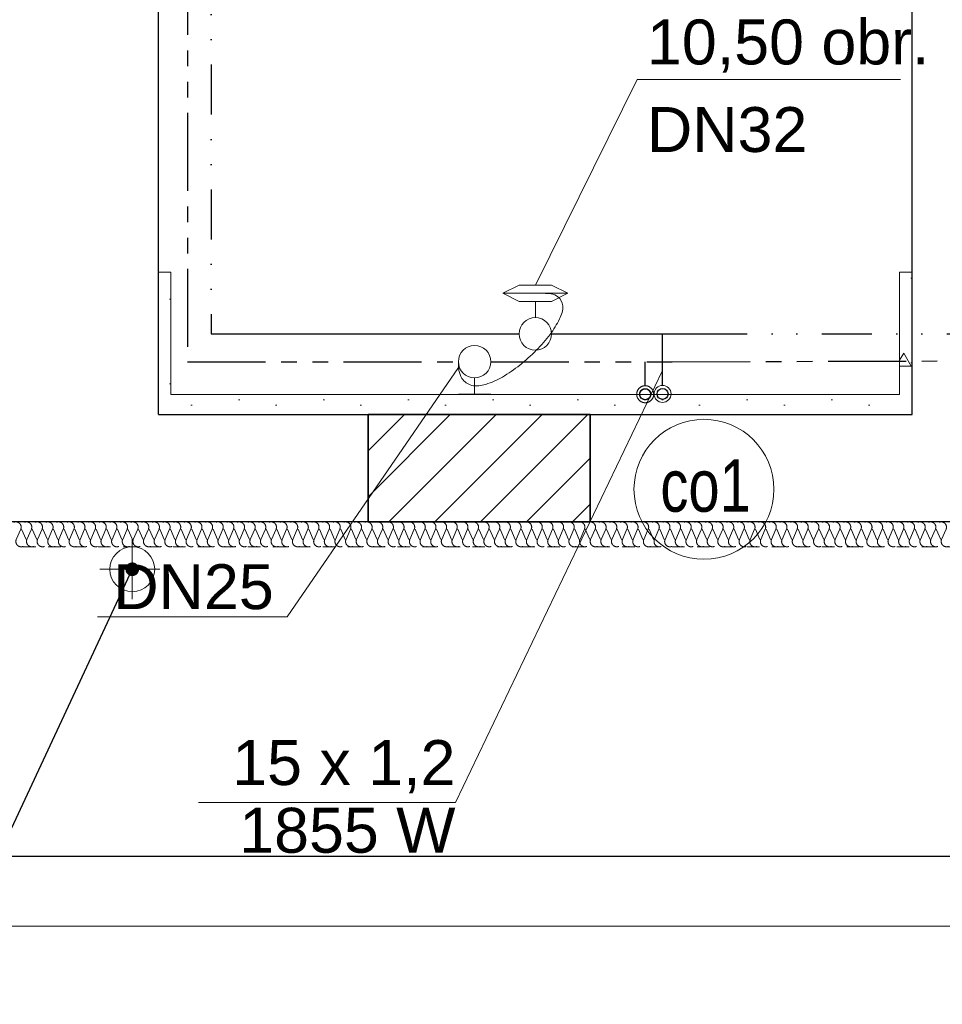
# Model space of a CAD drawing. Header units: millimetres. Extents: x -17429 to 155243, y -2908 to 188569.
# Tile 16 of 113: x 15388 to 19085, y 9603 to 13548. Entities that reach past the tile are written whole.
import ezdxf
from ezdxf.lldxf.tags import DXFTag

# ---------------------------------------------------------------- set-up
doc = ezdxf.new("R2010")
doc.units = ezdxf.units.MM
doc.header["$MEASUREMENT"] = 0
for name, pattern in [('DIVIDEX2', [2.5, 1, -0.5, 0, -0.5, 0, -0.5]), ('Hidden Line', [100, 50, -50]), ('PHANTOM', [2.5, 1.25, -0.25, 0.25, -0.25, 0.25, -0.25])]:
    doc.linetypes.add(name, pattern=pattern)
doc.layers.get('0').update_dxf_attribs({"lineweight": 5})
for name, color, linetype, lineweight in [('#piony', 7, 'Continuous', 5), ('Arch ocieplenie_Nr_Pióra__21', 252, 'Continuous', 13), ('Arch zmurowania_Nr_Pióra__21', 7, 'Continuous', 13), ('Arch zmurowania_Nr_Pióra__27', 7, 'Continuous', 35), ('INWENT ODWODNIENIE_Nr_Pióra__21', 252, 'Continuous', 13), ('INWENT OPISY_Nr_Pióra__21', 252, 'Continuous', 13), ('INWENT.ŚCIANY_Nr_Pióra__1', 252, 'Continuous', 25), ('INWENT.ŚCIANY_Nr_Pióra__21', 7, 'Continuous', 13)]:
    doc.layers.add(name, color=color, linetype=linetype, lineweight=lineweight)
for name, color, linetype in [('#podkład', 252, 'Continuous'), ('Arch ocieplenie', 252, 'Continuous'), ('Arch zmurowania', 7, 'Continuous'), ('IS_Armatura_Therm', 7, 'SOLID'), ('IS_Grafika', 7, 'SOLID'), ('IS_Opisy_działek_Therm', 7, 'SOLID'), ('IS_Powrót', 5, 'DASH'), ('IS_Text_Armatury_Therm', 7, 'Continuous'), ('IS_Zasilanie', 1, 'SOLID')]:
    doc.layers.add(name, color=color, linetype=linetype)
doc.layers.add('arch izolacje_Nr_Pióra__3', color=7, linetype='Continuous', lineweight=13, true_color=0xff6600)
doc.layers.add('Arch ocieplenie_Nr_Pióra__22', color=7, linetype='Continuous', lineweight=9, true_color=0x7f7f7f)
doc.styles.add('MtXpl_Arial', font='txt', dxfattribs={"height": 0.2})
doc.styles.get("Standard").update_dxf_attribs({"font": 'arial.ttf', "bigfont": 'BIGFONT.SHX'})
tags = doc.linetypes.add('DASH', pattern=[15, 10, -5]).pattern_tags.tags
tags[6:7] = [DXFTag(74, 4), DXFTag(75, 0), DXFTag(340, '0'), DXFTag(46, 0.0), DXFTag(50, 0.0), DXFTag(44, 0.0), DXFTag(45, 0.0)]
tags[4:5] = [DXFTag(74, 4), DXFTag(75, 0), DXFTag(340, '0'), DXFTag(46, 0.0), DXFTag(50, 0.0), DXFTag(44, 0.0), DXFTag(45, 0.0)]
tags = doc.linetypes.add('SOLID', pattern=[10, 10, 0]).pattern_tags.tags
tags[6:7] = [DXFTag(74, 4), DXFTag(75, 0), DXFTag(340, '0'), DXFTag(46, 0.0), DXFTag(50, 0.0), DXFTag(44, 0.0), DXFTag(45, 0.0)]
tags[4:5] = [DXFTag(74, 4), DXFTag(75, 0), DXFTag(340, '0'), DXFTag(46, 0.0), DXFTag(50, 0.0), DXFTag(44, 0.0), DXFTag(45, 0.0)]
doc.dimstyles.new('GENERATED_STYLE__6', dxfattribs={"dimtxt": 0.18, "dimasz": 109.44, "dimexe": 0.18, "dimexo": 0.0625, "dimgap": 0.09, "dimtad": 0, "dimtih": 1, "dimtoh": 1, "dimdec": 4, "dimzin": 0, "dimdsep": 46, "dimcen": 0.09, "dimadec": 0, "dimazin": 0, "dimtfac": 1, "dimtdec": 4, "dimtmove": 0, "dimatfit": 3, "dimldrblk": 'ARROWHEAD_11', "dimfxl": 1, "dimtolj": 1, "dimtzin": 0, "dimarcsym": 0})
pattern_1 = [(0, (0, 0), (0, 623.538), [60, -300]), (0, (180, 311.8), (0, 623.538), [60, -300]), (60, (0, 0), (-540, 311.77), [60, -300]), (60, (360, 0), (-540, 311.77), [60, -300]), (120, (60, 0), (540, 311.77), [60, -300]), (120, (420, 0), (540, 311.77), [60, -300]), (0, (0, 60), (0, 120), [0, -120, 0, -180]), (45, (60, 60), (-84.8528, 84.8528), [0, -90, 0, -150])]

# ---------------------------------------------------------------- blocks, each defined once
blk = doc.blocks.new('Izolacja cieplna 14_74', base_point=(21552.5, 11535.9))
at = {"layer": 'Arch ocieplenie_Nr_Pióra__22', "linetype": 'Hidden Line'}
for p, q in [((15392.2, 11506.1), (15374.5, 11465.7)), ((15413.5, 11465.7), (15395.8, 11506.1)), ((15434.8, 11506.1), (15417.1, 11465.7)), ((15456.1, 11465.7), (15438.4, 11506.1)), ((15477.4, 11506.1), (15459.7, 11465.7)), ((15498.8, 11465.7), (15481, 11506.1)), ((15520.1, 11506.1), (15502.3, 11465.7)), ((15541.4, 11465.7), (15523.6, 11506.1)), ((15562.7, 11506.1), (15545, 11465.7)), ((15584, 11465.7), (15566.3, 11506.1)), ((15605.3, 11506.1), (15587.6, 11465.7)), ((15626.6, 11465.7), (15608.9, 11506.1)), ((15647.9, 11506.1), (15630.2, 11465.7)), ((15669.2, 11465.7), (15651.5, 11506.1)), ((15690.5, 11506.1), (15672.8, 11465.7)), ((15711.9, 11465.7), (15694.1, 11506.1)), ((15733.2, 11506.1), (15715.4, 11465.7)), ((15754.5, 11465.7), (15736.7, 11506.1)), ((15775.8, 11506.1), (15758.1, 11465.7)), ((15797.1, 11465.7), (15779.4, 11506.1)), ((15818.4, 11506.1), (15800.7, 11465.7)), ((15839.7, 11465.7), (15822, 11506.1)), ((15861, 11506.1), (15843.3, 11465.7)), ((15882.3, 11465.7), (15864.6, 11506.1)), ((15903.6, 11506.1), (15885.9, 11465.7)), ((15924.9, 11465.7), (15907.2, 11506.1)), ((15946.3, 11506.1), (15928.5, 11465.7)), ((15967.6, 11465.7), (15949.8, 11506.1)), ((15988.9, 11506.1), (15971.2, 11465.7)), ((16010.2, 11465.7), (15992.5, 11506.1)), ((16031.5, 11506.1), (16013.8, 11465.7)), ((16052.8, 11465.7), (16035.1, 11506.1)), ((16074.1, 11506.1), (16056.4, 11465.7)), ((16095.4, 11465.7), (16077.7, 11506.1)), ((16116.7, 11506.1), (16099, 11465.7)), ((16138, 11465.7), (16120.3, 11506.1)), ((16159.4, 11506.1), (16141.6, 11465.7)), ((16180.7, 11465.7), (16162.9, 11506.1)), ((16202, 11506.1), (16184.2, 11465.7)), ((16223.3, 11465.7), (16205.6, 11506.1)), ((16244.6, 11506.1), (16226.9, 11465.7)), ((16265.9, 11465.7), (16248.2, 11506.1)), ((16287.2, 11506.1), (16269.5, 11465.7)), ((16308.5, 11465.7), (16290.8, 11506.1)), ((16329.8, 11506.1), (16312.1, 11465.7)), ((16351.1, 11465.7), (16333.4, 11506.1)), ((16372.5, 11506.1), (16354.7, 11465.7)), ((16393.8, 11465.7), (16376, 11506.1)), ((16415.1, 11506.1), (16397.3, 11465.7)), ((16436.4, 11465.7), (16418.7, 11506.1)), ((16457.7, 11506.1), (16440, 11465.7)), ((16479, 11465.7), (16461.3, 11506.1)), ((16500.3, 11506.1), (16482.6, 11465.7)), ((16521.6, 11465.7), (16503.9, 11506.1)), ((16542.9, 11506.1), (16525.2, 11465.7)), ((16564.2, 11465.7), (16546.5, 11506.1)), ((16585.6, 11506.1), (16567.8, 11465.7)), ((16606.9, 11465.7), (16589.1, 11506.1)), ((16628.2, 11506.1), (16610.4, 11465.7)), ((16649.5, 11465.7), (16631.8, 11506.1)), ((16670.8, 11506.1), (16653.1, 11465.7)), ((16692.1, 11465.7), (16674.4, 11506.1)), ((16713.4, 11506.1), (16695.7, 11465.7)), ((16734.7, 11465.7), (16717, 11506.1)), ((16756, 11506.1), (16738.3, 11465.7)), ((16777.3, 11465.7), (16759.6, 11506.1)), ((16798.7, 11506.1), (16780.9, 11465.7)), ((16820, 11465.7), (16802.2, 11506.1)), ((16841.3, 11506.1), (16823.5, 11465.7)), ((16862.6, 11465.7), (16844.9, 11506.1)), ((16883.9, 11506.1), (16866.2, 11465.7)), ((16905.2, 11465.7), (16887.5, 11506.1)), ((16926.5, 11506.1), (16908.8, 11465.7)), ((16947.8, 11465.7), (16930.1, 11506.1)), ((16969.1, 11506.1), (16951.4, 11465.7)), ((16990.4, 11465.7), (16972.7, 11506.1)), ((17011.7, 11506.1), (16994, 11465.7)), ((17033.1, 11465.7), (17015.3, 11506.1)), ((17054.4, 11506.1), (17036.6, 11465.7)), ((17075.7, 11465.7), (17057.9, 11506.1)), ((17097, 11506.1), (17079.3, 11465.7)), ((17118.3, 11465.7), (17100.6, 11506.1)), ((17139.6, 11506.1), (17121.9, 11465.7)), ((17160.9, 11465.7), (17143.2, 11506.1)), ((17182.2, 11506.1), (17164.5, 11465.7)), ((17203.5, 11465.7), (17185.8, 11506.1)), ((17224.8, 11506.1), (17207.1, 11465.7)), ((17246.2, 11465.7), (17228.4, 11506.1)), ((17267.5, 11506.1), (17249.7, 11465.7)), ((17288.8, 11465.7), (17271, 11506.1)), ((17310.1, 11506.1), (17292.4, 11465.7)), ((17331.4, 11465.7), (17313.7, 11506.1)), ((17352.7, 11506.1), (17335, 11465.7)), ((17374, 11465.7), (17356.3, 11506.1)), ((17395.3, 11506.1), (17377.6, 11465.7)), ((17416.6, 11465.7), (17398.9, 11506.1)), ((17437.9, 11506.1), (17420.2, 11465.7)), ((17459.3, 11465.7), (17441.5, 11506.1)), ((17480.6, 11506.1), (17462.8, 11465.7)), ((17501.9, 11465.7), (17484.1, 11506.1)), ((17523.2, 11506.1), (17505.5, 11465.7)), ((17544.5, 11465.7), (17526.8, 11506.1)), ((17565.8, 11506.1), (17548.1, 11465.7)), ((17587.1, 11465.7), (17569.4, 11506.1)), ((17608.4, 11506.1), (17590.7, 11465.7)), ((17629.7, 11465.7), (17612, 11506.1)), ((17651, 11506.1), (17633.3, 11465.7)), ((17672.4, 11465.7), (17654.6, 11506.1)), ((17693.7, 11506.1), (17675.9, 11465.7)), ((17715, 11465.7), (17697.2, 11506.1)), ((17736.3, 11506.1), (17718.6, 11465.7)), ((17757.6, 11465.7), (17739.9, 11506.1)), ((17778.9, 11506.1), (17761.2, 11465.7)), ((17800.2, 11465.7), (17782.5, 11506.1)), ((17821.5, 11506.1), (17803.8, 11465.7)), ((17842.8, 11465.7), (17825.1, 11506.1)), ((17864.1, 11506.1), (17846.4, 11465.7)), ((17885.4, 11465.7), (17867.7, 11506.1)), ((17906.8, 11506.1), (17889, 11465.7)), ((17928.1, 11465.7), (17910.3, 11506.1)), ((17949.4, 11506.1), (17931.6, 11465.7)), ((17970.7, 11465.7), (17953, 11506.1)), ((17992, 11506.1), (17974.3, 11465.7)), ((18013.3, 11465.7), (17995.6, 11506.1)), ((18034.6, 11506.1), (18016.9, 11465.7)), ((18055.9, 11465.7), (18038.2, 11506.1)), ((18077.2, 11506.1), (18059.5, 11465.7)), ((18098.5, 11465.7), (18080.8, 11506.1)), ((18119.9, 11506.1), (18102.1, 11465.7)), ((18141.2, 11465.7), (18123.4, 11506.1)), ((18162.5, 11506.1), (18144.7, 11465.7)), ((18183.8, 11465.7), (18166.1, 11506.1)), ((18205.1, 11506.1), (18187.4, 11465.7)), ((18226.4, 11465.7), (18208.7, 11506.1)), ((18247.7, 11506.1), (18230, 11465.7)), ((18269, 11465.7), (18251.3, 11506.1)), ((18290.3, 11506.1), (18272.6, 11465.7)), ((18311.6, 11465.7), (18293.9, 11506.1)), ((18333, 11506.1), (18315.2, 11465.7)), ((18354.3, 11465.7), (18336.5, 11506.1)), ((18375.6, 11506.1), (18357.8, 11465.7)), ((18396.9, 11465.7), (18379.2, 11506.1)), ((18418.2, 11506.1), (18400.5, 11465.7)), ((18439.5, 11465.7), (18421.8, 11506.1)), ((18460.8, 11506.1), (18443.1, 11465.7)), ((18482.1, 11465.7), (18464.4, 11506.1)), ((18503.4, 11506.1), (18485.7, 11465.7)), ((18524.7, 11465.7), (18507, 11506.1)), ((18546.1, 11506.1), (18528.3, 11465.7)), ((18567.4, 11465.7), (18549.6, 11506.1)), ((18588.7, 11506.1), (18570.9, 11465.7)), ((18610, 11465.7), (18592.3, 11506.1)), ((18631.3, 11506.1), (18613.6, 11465.7)), ((18652.6, 11465.7), (18634.9, 11506.1)), ((18673.9, 11506.1), (18656.2, 11465.7)), ((18695.2, 11465.7), (18677.5, 11506.1)), ((18716.5, 11506.1), (18698.8, 11465.7)), ((18737.8, 11465.7), (18720.1, 11506.1)), ((18759.1, 11506.1), (18741.4, 11465.7)), ((18780.5, 11465.7), (18762.7, 11506.1)), ((18801.8, 11506.1), (18784, 11465.7)), ((18823.1, 11465.7), (18805.3, 11506.1)), ((18844.4, 11506.1), (18826.7, 11465.7)), ((18865.7, 11465.7), (18848, 11506.1)), ((18887, 11506.1), (18869.3, 11465.7)), ((18908.3, 11465.7), (18890.6, 11506.1)), ((18929.6, 11506.1), (18911.9, 11465.7)), ((18950.9, 11465.7), (18933.2, 11506.1)), ((18972.2, 11506.1), (18954.5, 11465.7)), ((18993.6, 11465.7), (18975.8, 11506.1)), ((19014.9, 11506.1), (18997.1, 11465.7)), ((19036.2, 11465.7), (19018.4, 11506.1)), ((19057.5, 11506.1), (19039.8, 11465.7)), ((19078.8, 11465.7), (19061.1, 11506.1)), ((19100.1, 11506.1), (19082.4, 11465.7))]:
    blk.add_line(p, q, dxfattribs=at)
for centre, start_param, end_param in [((15372.7, 11514.6), 2.7288, 6.695979), ((15415.3, 11514.6), 2.7288, 6.695979), ((15457.9, 11514.6), 2.7288, 6.695979), ((15500.5, 11514.6), 2.7288, 6.695979), ((15543.2, 11514.6), 2.7288, 6.695979), ((15585.8, 11514.6), 2.7288, 6.695979), ((15628.4, 11514.6), 2.7288, 6.695979), ((15671, 11514.6), 2.7288, 6.695979), ((15713.6, 11514.6), 2.7288, 6.695979), ((15756.3, 11514.6), 2.7288, 6.695979), ((15798.9, 11514.6), 2.7288, 6.695979), ((15841.5, 11514.6), 2.7288, 6.695979), ((15884.1, 11514.6), 2.7288, 6.695979), ((15926.7, 11514.6), 2.7288, 6.695979), ((15969.4, 11514.6), 2.7288, 6.695979), ((16012, 11514.6), 2.7288, 6.695979), ((16054.6, 11514.6), 2.7288, 6.695979), ((16097.2, 11514.6), 2.7288, 6.695979), ((16139.8, 11514.6), 2.7288, 6.695979), ((16182.5, 11514.6), 2.7288, 6.695979), ((16225.1, 11514.6), 2.7288, 6.695979), ((16267.7, 11514.6), 2.7288, 6.695979), ((16310.3, 11514.6), 2.7288, 6.695979), ((16352.9, 11514.6), 2.7288, 6.695979), ((16395.6, 11514.6), 2.7288, 6.695979), ((16438.2, 11514.6), 2.7288, 6.695979), ((16480.8, 11514.6), 2.7288, 6.695979), ((16523.4, 11514.6), 2.7288, 6.695979), ((16566, 11514.6), 2.7288, 6.695979), ((16608.7, 11514.6), 2.7288, 6.695979), ((16651.3, 11514.6), 2.7288, 6.695979), ((16693.9, 11514.6), 2.7288, 6.695979), ((16736.5, 11514.6), 2.7288, 6.695979), ((16779.1, 11514.6), 2.7288, 6.695979), ((16821.8, 11514.6), 2.7288, 6.695979), ((16864.4, 11514.6), 2.7288, 6.695979), ((16907, 11514.6), 2.7288, 6.695979), ((16949.6, 11514.6), 2.7288, 6.695979), ((16992.2, 11514.6), 2.7288, 6.695979), ((17034.8, 11514.6), 2.7288, 6.695979), ((17077.5, 11514.6), 2.7288, 6.695979), ((17120.1, 11514.6), 2.7288, 6.695979), ((17162.7, 11514.6), 2.7288, 6.695979), ((17205.3, 11514.6), 2.7288, 6.695979), ((17247.9, 11514.6), 2.7288, 6.695979), ((17290.6, 11514.6), 2.7288, 6.695979), ((17333.2, 11514.6), 2.7288, 6.695979), ((17375.8, 11514.6), 2.7288, 6.695979), ((17418.4, 11514.6), 2.7288, 6.695979), ((17461, 11514.6), 2.7288, 6.695979), ((17503.7, 11514.6), 2.7288, 6.695979), ((17546.3, 11514.6), 2.7288, 6.695979), ((17588.9, 11514.6), 2.7288, 6.695979), ((17631.5, 11514.6), 2.7288, 6.695979), ((17674.1, 11514.6), 2.7288, 6.695979), ((17716.8, 11514.6), 2.7288, 6.695979), ((17759.4, 11514.6), 2.7288, 6.695979), ((17802, 11514.6), 2.7288, 6.695979), ((17844.6, 11514.6), 2.7288, 6.695979), ((17887.2, 11514.6), 2.7288, 6.695979), ((17929.9, 11514.6), 2.7288, 6.695979), ((17972.5, 11514.6), 2.7288, 6.695979), ((18015.1, 11514.6), 2.7288, 6.695979), ((18057.7, 11514.6), 2.7288, 6.695979), ((18100.3, 11514.6), 2.7288, 6.695979), ((18143, 11514.6), 2.7288, 6.695979), ((18185.6, 11514.6), 2.7288, 6.695979), ((18228.2, 11514.6), 2.7288, 6.695979), ((18270.8, 11514.6), 2.7288, 6.695979), ((18313.4, 11514.6), 2.7288, 6.695979), ((18356.1, 11514.6), 2.7288, 6.695979), ((18398.7, 11514.6), 2.7288, 6.695979), ((18441.3, 11514.6), 2.7288, 6.695979), ((18483.9, 11514.6), 2.7288, 6.695979), ((18526.5, 11514.6), 2.7288, 6.695979), ((18569.2, 11514.6), 2.7288, 6.695979), ((18611.8, 11514.6), 2.7288, 6.695979), ((18654.4, 11514.6), 2.7288, 6.695979), ((18697, 11514.6), 2.7288, 6.695979), ((18739.6, 11514.6), 2.7288, 6.695979), ((18782.2, 11514.6), 2.7288, 6.695979), ((18824.9, 11514.6), 2.7288, 6.695979), ((18867.5, 11514.6), 2.7288, 6.695979), ((18910.1, 11514.6), 2.7288, 6.695979), ((18952.7, 11514.6), 2.7288, 6.695979), ((18995.3, 11514.6), 2.7288, 6.695979), ((19038, 11514.6), 2.7288, 6.695979), ((19080.6, 11514.6), 2.7288, 6.695979), ((15394, 11457.1), 5.870392, 9.837571), ((15436.6, 11457.1), 5.870392, 9.837571), ((15479.2, 11457.1), 5.870392, 9.837571), ((15521.9, 11457.1), 5.870392, 9.837571), ((15564.5, 11457.1), 5.870392, 9.837571), ((15607.1, 11457.1), 5.870392, 9.837571), ((15649.7, 11457.1), 5.870392, 9.837571), ((15692.3, 11457.1), 5.870392, 9.837571), ((15735, 11457.1), 5.870392, 9.837571), ((15777.6, 11457.1), 5.870392, 9.837571), ((15820.2, 11457.1), 5.870392, 9.837571), ((15862.8, 11457.1), 5.870392, 9.837571), ((15905.4, 11457.1), 5.870392, 9.837571), ((15948.1, 11457.1), 5.870392, 9.837571), ((15990.7, 11457.1), 5.870392, 9.837571), ((16033.3, 11457.1), 5.870392, 9.837571), ((16075.9, 11457.1), 5.870392, 9.837571), ((16118.5, 11457.1), 5.870392, 9.837571), ((16161.1, 11457.1), 5.870392, 9.837571), ((16203.8, 11457.1), 5.870392, 9.837571), ((16246.4, 11457.1), 5.870392, 9.837571), ((16289, 11457.1), 5.870392, 9.837571), ((16331.6, 11457.1), 5.870392, 9.837571), ((16374.2, 11457.1), 5.870392, 9.837571), ((16416.9, 11457.1), 5.870392, 9.837571), ((16459.5, 11457.1), 5.870392, 9.837571), ((16502.1, 11457.1), 5.870392, 9.837571), ((16544.7, 11457.1), 5.870392, 9.837571), ((16587.3, 11457.1), 5.870392, 9.837571), ((16630, 11457.1), 5.870392, 9.837571), ((16672.6, 11457.1), 5.870392, 9.837571), ((16715.2, 11457.1), 5.870392, 9.837571), ((16757.8, 11457.1), 5.870392, 9.837571), ((16800.4, 11457.1), 5.870392, 9.837571), ((16843.1, 11457.1), 5.870392, 9.837571), ((16885.7, 11457.1), 5.870392, 9.837571), ((16928.3, 11457.1), 5.870392, 9.837571), ((16970.9, 11457.1), 5.870392, 9.837571), ((17013.5, 11457.1), 5.870392, 9.837571), ((17056.2, 11457.1), 5.870392, 9.837571), ((17098.8, 11457.1), 5.870392, 9.837571), ((17141.4, 11457.1), 5.870392, 9.837571), ((17184, 11457.1), 5.870392, 9.837571), ((17226.6, 11457.1), 5.870392, 9.837571), ((17269.3, 11457.1), 5.870392, 9.837571), ((17311.9, 11457.1), 5.870392, 9.837571), ((17354.5, 11457.1), 5.870392, 9.837571), ((17397.1, 11457.1), 5.870392, 9.837571), ((17439.7, 11457.1), 5.870392, 9.837571), ((17482.4, 11457.1), 5.870392, 9.837571), ((17525, 11457.1), 5.870392, 9.837571), ((17567.6, 11457.1), 5.870392, 9.837571), ((17610.2, 11457.1), 5.870392, 9.837571), ((17652.8, 11457.1), 5.870392, 9.837571), ((17695.5, 11457.1), 5.870392, 9.837571), ((17738.1, 11457.1), 5.870392, 9.837571), ((17780.7, 11457.1), 5.870392, 9.837571), ((17823.3, 11457.1), 5.870392, 9.837571), ((17865.9, 11457.1), 5.870392, 9.837571), ((17908.5, 11457.1), 5.870392, 9.837571), ((17951.2, 11457.1), 5.870392, 9.837571), ((17993.8, 11457.1), 5.870392, 9.837571), ((18036.4, 11457.1), 5.870392, 9.837571), ((18079, 11457.1), 5.870392, 9.837571), ((18121.6, 11457.1), 5.870392, 9.837571), ((18164.3, 11457.1), 5.870392, 9.837571), ((18206.9, 11457.1), 5.870392, 9.837571), ((18249.5, 11457.1), 5.870392, 9.837571), ((18292.1, 11457.1), 5.870392, 9.837571), ((18334.7, 11457.1), 5.870392, 9.837571), ((18377.4, 11457.1), 5.870392, 9.837571), ((18420, 11457.1), 5.870392, 9.837571), ((18462.6, 11457.1), 5.870392, 9.837571), ((18505.2, 11457.1), 5.870392, 9.837571), ((18547.8, 11457.1), 5.870392, 9.837571), ((18590.5, 11457.1), 5.870392, 9.837571), ((18633.1, 11457.1), 5.870392, 9.837571), ((18675.7, 11457.1), 5.870392, 9.837571), ((18718.3, 11457.1), 5.870392, 9.837571), ((18760.9, 11457.1), 5.870392, 9.837571), ((18803.6, 11457.1), 5.870392, 9.837571), ((18846.2, 11457.1), 5.870392, 9.837571), ((18888.8, 11457.1), 5.870392, 9.837571), ((18931.4, 11457.1), 5.870392, 9.837571), ((18974, 11457.1), 5.870392, 9.837571), ((19016.7, 11457.1), 5.870392, 9.837571), ((19059.3, 11457.1), 5.870392, 9.837571), ((19101.9, 11457.1), 5.870392, 9.837571)]:
    blk.add_ellipse(centre, major_axis=(-21.3, 0), ratio=0.998031, start_param=start_param, end_param=end_param, dxfattribs=at)
blk = doc.blocks.new('Ściana_68', base_point=(16784.1, 11535.9))
at = {"layer": 'Arch zmurowania_Nr_Pióra__21', "linetype": 'Continuous'}
h = blk.add_hatch(dxfattribs=at)
h.set_pattern_fill('Common_Brick', color=252, style=0, pattern_type=2)
h.set_pattern_definition([(45, (0, 0), (-91.9239, 91.9239), [])])
h.paths.add_polyline_path([(16784.1, 11535.9), (17674.1, 11535.9), (17674.1, 11965.9), (16784.1, 11965.9)], flags=0)
at = {"layer": 'Arch zmurowania_Nr_Pióra__27', "color": 252, "linetype": 'Continuous'}
for p, q in [((17674.1, 11965.9), (16784.1, 11965.9)), ((16784.1, 11965.9), (16784.1, 11535.9)), ((17674.1, 11535.9), (17674.1, 11965.9)), ((16784.1, 11535.9), (17674.1, 11535.9))]:
    blk.add_line(p, q, dxfattribs=at)
blk = doc.blocks.new('Ściana_75', base_point=(18964.1, 11965.9))
at = {"layer": 'Arch ocieplenie_Nr_Pióra__21', "linetype": 'Continuous'}
h = blk.add_hatch(dxfattribs=at)
h.set_pattern_fill('Structural_Concrete', color=256, style=0, pattern_type=2)
h.set_pattern_definition(pattern_1)
h.paths.add_polyline_path([(18914.1, 12045.9), (15994.1, 12045.9), (15944.1, 11965.9), (18964.1, 11965.9)], flags=0)
for p, q in [((18914.1, 12045.9), (15994.1, 12045.9)), ((15944.1, 11965.9), (18964.1, 11965.9))]:
    blk.add_line(p, q, dxfattribs=at)
blk = doc.blocks.new('Ściana_90', base_point=(15944.1, 11965.9))
at = {"layer": 'Arch ocieplenie_Nr_Pióra__21', "linetype": 'Continuous'}
h = blk.add_hatch(dxfattribs=at)
h.set_pattern_fill('Structural_Concrete', color=256, style=0, pattern_type=2)
h.set_pattern_definition(pattern_1)
h.paths.add_polyline_path([(15994.1, 12045.9), (15994.1, 12535.9), (15944.1, 12535.9), (15944.1, 11965.9)], flags=0)
for p, q in [((15994.1, 12535.9), (15944.1, 12535.9)), ((15944.1, 12535.9), (15944.1, 11965.9)), ((15994.1, 12045.9), (15994.1, 12535.9))]:
    blk.add_line(p, q, dxfattribs=at)
blk = doc.blocks.new('Ściana_91', base_point=(18964.1, 11965.9))
at = {"layer": 'Arch ocieplenie_Nr_Pióra__21', "linetype": 'Continuous'}
h = blk.add_hatch(dxfattribs=at)
h.set_pattern_fill('Structural_Concrete', color=256, style=0, pattern_type=2)
h.set_pattern_definition(pattern_1)
h.paths.add_polyline_path([(18964.1, 11965.9), (18964.1, 12535.9), (18914.1, 12535.9), (18914.1, 12045.9)], flags=0)
for p, q in [((18964.1, 12535.9), (18914.1, 12535.9)), ((18914.1, 12535.9), (18914.1, 12045.9)), ((18964.1, 11965.9), (18964.1, 12535.9))]:
    blk.add_line(p, q, dxfattribs=at)
blk = doc.blocks.new('ARROWHEAD_11')
at = {"color": 0, "linetype": 'Continuous', "lineweight": 0}
blk.add_line((0, 0), (-1, 0), dxfattribs=at)
at = {"color": 0, "linetype": 'Continuous', "lineweight": 0, "const_width": 0.25, "flags": 128}
blk.add_lwpolyline([(-0.125, 0, 1), (0.125, 0, 1)], format="xyb", close=True, dxfattribs=at)
blk = doc.blocks.new('YGGG')
at = {"layer": 'arch izolacje_Nr_Pióra__3', "color": 252, "linetype": 'Hidden Line'}
blk.add_line((21552.5, 11435.9), (11409.1, 11435.9), dxfattribs=at)
at = {"layer": 'arch izolacje_Nr_Pióra__3', "color": 252, "linetype": 'Continuous'}
blk.add_line((11129.1, 9915.9), (20973, 9915.9), dxfattribs=at)
at = {"layer": 'INWENT ODWODNIENIE_Nr_Pióra__21', "color": 252, "linetype": 'Continuous'}
for p, q in [((15839.1, 11465.9), (15839.1, 11225.9)), ((15709.1, 11345.9), (15949.1, 11345.9))]:
    blk.add_line(p, q, dxfattribs=at)
blk.add_circle((15839.1, 11345.9), 90, dxfattribs=at)
at = {"layer": 'INWENT.ŚCIANY_Nr_Pióra__1', "color": 252, "linetype": 'Continuous'}
for p, q in [((15944.1, 11965.9), (15944.1, 15575.9)), ((18964.1, 11965.9), (18964.1, 15575.9)), ((15944.1, 11965.9), (16784.1, 11965.9)), ((16784.1, 11965.9), (16784.1, 11535.9)), ((17674.1, 11965.9), (17674.1, 11535.9)), ((17674.1, 11965.9), (18964.1, 11965.9)), ((16784.1, 11535.9), (15224.1, 11535.9)), ((19374.1, 11535.9), (17674.1, 11535.9)), ((11409.1, 10195.9), (21068.7, 10195.9))]:
    blk.add_line(p, q, dxfattribs=at)
at = {"layer": 'INWENT.ŚCIANY_Nr_Pióra__21', "color": 252, "linetype": 'Continuous'}
for p, q in [((16784.1, 11965.9), (17674.1, 11965.9)), ((17674.1, 11535.9), (16784.1, 11535.9))]:
    blk.add_line(p, q, dxfattribs=at)
at = {"layer": 'Arch ocieplenie', "color": 252}
for name, p in [('Ściana_90', (15944.1, 11965.9)), ('Ściana_91', (18964.1, 11965.9)), ('Ściana_75', (18964.1, 11965.9))]:
    blk.add_blockref(name, p, dxfattribs=at)
at = {"layer": 'Arch ocieplenie', "color": 252, "linetype": 'Hidden Line', "lineweight": 9}
blk.add_blockref('Izolacja cieplna 14_74', (21552.5, 11535.9), dxfattribs=at)
at = {"layer": 'Arch zmurowania', "color": 252}
blk.add_blockref('Ściana_68', (16784.1, 11535.9), dxfattribs=at)
at = {"layer": 'INWENT OPISY_Nr_Pióra__21', "color": 252, "linetype": 'Continuous', "annotation_type": 0, "has_hookline": 1, "hookline_direction": 1, "text_width": 428.6}
blk.add_leader([(15839.1, 11345.9), (15024.7, 9602.9), (14649.8, 9602.9)], dimstyle='GENERATED_STYLE__6', dxfattribs=at)

msp = doc.modelspace()

# ---------------------------------------------------------------- linework, layer by layer
at = {"layer": '#piony', "color": 7}
msp.add_circle((18129.8, 11666.4), 280.2, dxfattribs=at)
at = {"lineweight": 5}
for p, q in [((17454.4, 12483.9), (17862.7, 13308.3)), ((17862.7, 13308.3), (18772.4, 13308.3))]:
    msp.add_line(p, q, dxfattribs=at)
msp.add_line((18772.4, 13308.3), (18917.6, 13308.3))
at = {"color": 7, "lineweight": 5}
for p, q in [((17145.8, 12154.6), (16459.3, 11155)), ((16459.3, 11155), (15700, 11155))]:
    msp.add_line(p, q, dxfattribs=at)
at = {"layer": 'IS_Armatura_Therm', "color": 7, "lineweight": 0, "ltscale": 10}
for p, q in [((17389.4, 12483.9), (17324.4, 12451.4)), ((17519.4, 12483.9), (17389.4, 12483.9)), ((17584.4, 12451.4), (17519.4, 12483.9)), ((17584.4, 12451.4), (17324.4, 12451.4)), ((17324.4, 12451.4), (17389.4, 12418.9)), ((17519.4, 12418.9), (17584.4, 12451.4)), ((17389.4, 12418.9), (17519.4, 12418.9)), ((17454.4, 12353.9), (17454.4, 12418.9)), ((17210.8, 12112.4), (17210.8, 12047.4)), ((17145.8, 12047.4), (17275.8, 12047.4))]:
    msp.add_line(p, q, dxfattribs=at)
at = {"layer": 'IS_Armatura_Therm', "color": 7, "lineweight": 20, "ltscale": 10}
for centre in [(17454.4, 12288.9), (17210.8, 12177.4)]:
    msp.add_ellipse(centre, major_axis=(65, 0), ratio=1, dxfattribs=at)
msp.add_open_spline([(17486.9, 12451.4), (17506.7, 12451.4), (17545.4, 12449.4), (17571.4, 12396.6), (17550, 12341.6), (17513, 12282.7), (17458.3, 12220.9), (17394.3, 12163.5), (17326.5, 12116.1), (17262.4, 12085.9), (17200.8, 12074.6), (17148.6, 12112.1), (17145.8, 12154.6), (17145.8, 12177.4)], degree=3, knots=[0, 0, 0, 0, 59.581212, 100.812966, 154.861538, 227.051557, 311.596642, 400.408141, 485.063342, 557.868981, 614.306008, 662.207691, 730.640527, 730.640527, 730.640527, 730.640527], dxfattribs=at)
at = {"layer": 'IS_Opisy_działek_Therm', "color": 7, "lineweight": 5, "ltscale": 10}
for p, q in [((17964.1, 12142.1), (17134.1, 10411.9)), ((17134.1, 10411.9), (16104.1, 10411.9))]:
    msp.add_line(p, q, dxfattribs=at)
at = {"layer": 'IS_Powrót', "color": 5, "linetype": 'DIVIDEX2', "lineweight": 30, "ltscale": 200}
for p, q in [((16155.2, 16869.3), (16155.2, 12288.9)), ((18102.7, 12288.9), (24456.5, 12288.9))]:
    msp.add_line(p, q, dxfattribs=at)
at = {"layer": 'IS_Powrót', "color": 5, "lineweight": 30, "ltscale": 20}
for p, q in [((16155.2, 12288.9), (17389.4, 12288.9)), ((17515, 12288.9), (18102.7, 12288.9)), ((17964.1, 12082.4), (17964.1, 12288.9))]:
    msp.add_line(p, q, dxfattribs=at)
at = {"layer": 'IS_Powrót', "color": 5, "lineweight": 0, "ltscale": 20}
msp.add_circle((17964.1, 12048.4), 34.1, dxfattribs=at)
at = {"layer": 'IS_Powrót', "color": 5, "lineweight": 30, "ltscale": 20}
for centre in [(17894.6, 12047.1), (17964.1, 12048.4)]:
    msp.add_circle(centre, 22.1, dxfattribs=at)
at = {"layer": 'IS_Zasilanie', "color": 1, "linetype": 'PHANTOM', "lineweight": 30, "ltscale": 250}
for p, q in [((16061, 16924), (16061, 12177.4)), ((18002.7, 12177.4), (24356.5, 12195.1)), ((16061, 12177.4), (17145.8, 12177.4)), ((17275.8, 12177.4), (18002.7, 12177.4)), ((17894.1, 12081.1), (17894.1, 12177.4))]:
    msp.add_line(p, q, dxfattribs=at)
at = {"layer": 'IS_Zasilanie', "color": 1, "linetype": 'PHANTOM', "lineweight": 0, "ltscale": 250}
msp.add_circle((17894.6, 12047.1), 34.1, dxfattribs=at)
at = {"layer": 'IS_Zasilanie', "color": 1, "linetype": 'PHANTOM', "lineweight": 30, "ltscale": 250}
msp.add_circle((17894.6, 12047.1), 22.1, dxfattribs=at)
msp.add_circle((17894.6, 12047.1), 22.1, dxfattribs=at)

# ---------------------------------------------------------------- block references
at = {"layer": '#podkład'}
msp.add_blockref('YGGG', (0, 0), dxfattribs=at)

# ---------------------------------------------------------------- texts
at = {"layer": 'IS_Grafika', "color": 7, "lineweight": 5, "ltscale": 10, "style": 'MtXpl_Arial', "width": 0.8}
msp.add_text('co1', height=210, dxfattribs=at).set_placement((17955.3, 11576.5))
at = {"layer": 'IS_Opisy_działek_Therm', "color": 7, "lineweight": 5, "ltscale": 10, "char_height": 180}
for s, insert, attachment_point in [('\\fArial|b0|i0;15 x 1,2', (17134.1, 10447.9), 9), ('\\fArial|b0|i0;1855 W', (17134.1, 10390.2), 3)]:
    msp.add_mtext(s, dxfattribs=dict(at, insert=insert, attachment_point=attachment_point))
at = {"layer": 'IS_Text_Armatury_Therm', "color": 7, "linetype": 'SOLID', "ltscale": 10, "char_height": 180, "attachment_point": 7}
for s, insert in [('\\fArial|b0|i0;10,50 obr.', (17901.6, 13335)), ('\\fArial|b0|i0;DN32  ', (17901.6, 13015))]:
    msp.add_mtext(s, dxfattribs=dict(at, insert=insert))
at = {"layer": 'IS_Text_Armatury_Therm', "color": 7, "linetype": 'SOLID', "lineweight": 5, "ltscale": 10, "insert": (15763.2, 11183.5), "char_height": 180, "attachment_point": 7}
msp.add_mtext('\\fArial|b0|i0;DN25  ', dxfattribs=at)

doc.saveas('drawing.dxf')
